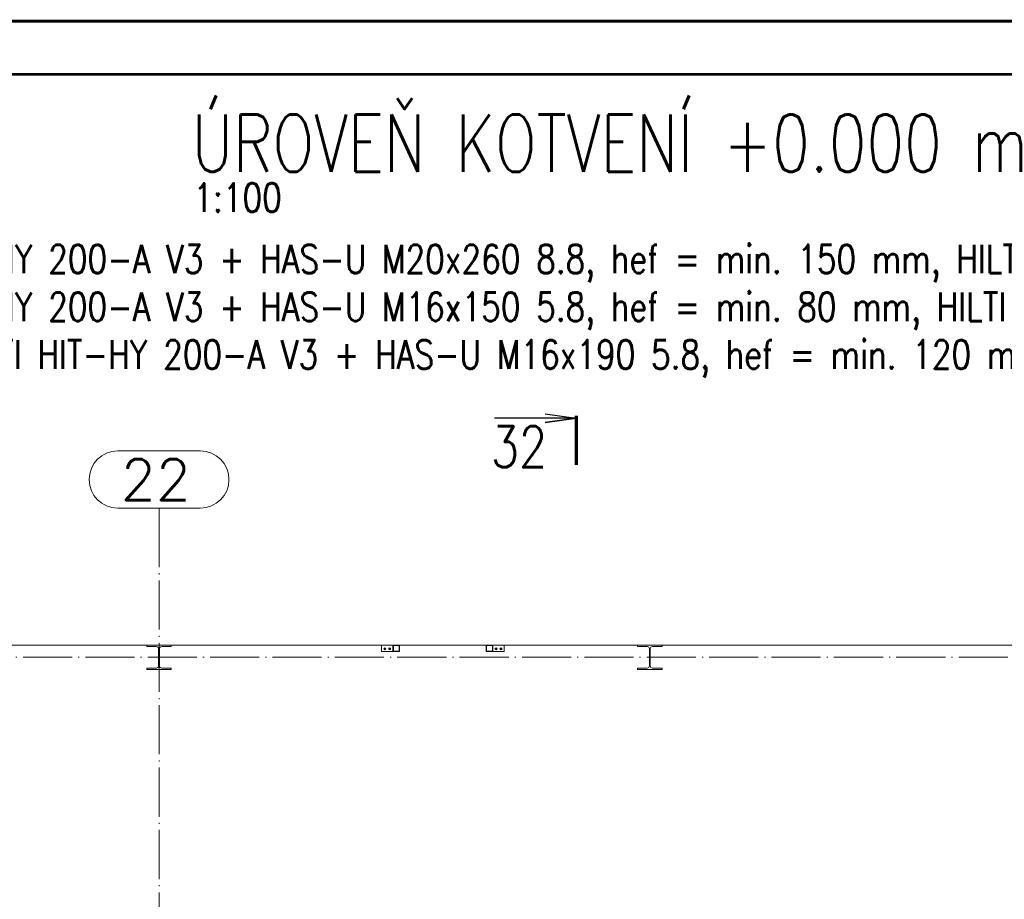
# Paper-space layout 'Layout1' of a CAD drawing. Extents: x -2 to 1380, y -36 to 422.
# Tile 25 of 65: x 402 to 523, y 313 to 420. Entities that reach past the tile are written whole.
import ezdxf
from ezdxf.enums import TextEntityAlignment as Align

# ---------------------------------------------------------------- set-up
doc = ezdxf.new("R2010")
doc.units = 0
for name, pattern in [('ACAD_ISO02W100', [15, 12, -3]), ('ACAD_ISO04W100', [30.5, 24, -3, 0.5, -3]), ('HP_01_CER_B', [8, 5, -1, 1, -1])]:
    doc.linetypes.add(name, pattern=pattern)
doc.layers.get('DEFPOINTS').update_dxf_attribs({"color": 132, "linetype": 'CONTINUOUS'})
doc.layers.add('RAMECEK_HP', color=251, linetype='CONTINUOUS')
for name, color, linetype, lineweight in [('SS_1.ET-HALA_TaO-KCE_LEMOVANI', 9, 'CONTINUOUS', 13), ('SS_1.ET-HALA_TaO-PODLAHA', 9, 'CONTINUOUS', 13), ('SS_1.ET-HALA_TaO-PRISTAVBA-SLOUP', 9, 'CONTINUOUS', 13), ('SS_1.ET-HALA_TaO-RASTR', 7, 'HP_01_CER_B', 13), ('SS_NADPIS_7', 6, 'CONTINUOUS', 70), ('SS_PLNA_025', 7, 'CONTINUOUS', 25), ('SS_REZ', 6, 'CONTINUOUS', 70), ('SS_TEXT35', 2, 'CONTINUOUS', 35), ('SS_TEXT7', 6, 'CONTINUOUS', 70)]:
    doc.layers.add(name, color=color, linetype=linetype, lineweight=lineweight)
doc.styles.add('ROMANS', font='romans.shx', dxfattribs={"width": 0.8})
doc.styles.add('romans.shx', font='romans.shx', dxfattribs={"height": 5})

# ---------------------------------------------------------------- blocks, each defined once
blk = doc.blocks.new('*U6')
at = {"layer": 'RAMECEK_HP', "lineweight": 35, "const_width": 0.35}
for points in [[(0, 420), (0, 0), (1188, 0), (1188, 420)], [(6.5, 413.5), (6.5, 6.5), (1181.5, 6.5), (1181.5, 413.5)]]:
    blk.add_lwpolyline(points, close=True, dxfattribs=at)
at = {"layer": 'DEFPOINTS', "style": 'ROMANS', "width": 0.8}
blk.add_attdef('TISK', text='', height=10, dxfattribs=at).set_placement((1188, -33), align=Align.RIGHT)
blk = doc.blocks.new('*U107')
at = {"layer": 'SS_PLNA_025'}
blk.add_lwpolyline([(-3.78, 6.25), (0, 5.72), (-3.78, 5.2), (0, 5.72), (-10, 5.72)], dxfattribs=at)
at = {"layer": 'SS_REZ'}
blk.add_line((0, 5.99), (0, 0), dxfattribs=at)
at = {"layer": 'SS_TEXT7', "style": 'ROMANS', "width": 0.8}
blk.add_attdef('REZs', text='', height=5, dxfattribs=at).set_placement((-7, -0.28), align=Align.CENTER)

psp = doc.layouts.get("Layout1")

# ---------------------------------------------------------------- linework, layer by layer
at = {"layer": 'SS_1.ET-HALA_TaO-KCE_LEMOVANI', "color": 5, "linetype": 'Continuous', "ltscale": 0.25}
for p, q in [((446.6819, 343.7303), (448.1819, 343.7303)), ((446.6819, 343.7303), (446.6819, 342.9303)), ((447.0819, 343.3898), (446.9871, 343.335)), ((446.9871, 343.335), (446.9871, 343.2255)), ((446.9871, 343.2255), (447.0819, 343.1708)), ((447.1767, 343.335), (447.0819, 343.3898)), ((447.0819, 343.1708), (447.1767, 343.2255)), ((447.1767, 343.2255), (447.1767, 343.335)), ((447.6819, 343.3898), (447.5871, 343.335)), ((447.5871, 343.335), (447.5871, 343.2255)), ((447.5871, 343.2255), (447.6819, 343.1708)), ((447.7767, 343.335), (447.6819, 343.3898)), ((447.6819, 343.1708), (447.7767, 343.2255)), ((447.7767, 343.2255), (447.7767, 343.335)), ((448.0819, 343.6303), (448.0819, 343.0303)), ((448.1319, 343.0303), (448.1319, 343.6303)), ((448.1819, 343.7303), (448.7819, 343.7303)), ((448.1819, 343.6803), (448.7819, 343.6803)), ((448.7819, 343.7303), (448.8819, 343.7303)), ((448.8319, 343.6303), (448.8319, 343.0303)), ((448.8819, 343.7303), (448.8819, 343.6303)), ((448.8819, 343.6303), (448.8819, 343.0303)), ((448.8819, 343.0303), (448.8819, 342.9303)), ((459.4819, 343.7303), (459.5819, 343.7303)), ((459.4819, 343.7303), (459.4819, 343.6303)), ((459.4819, 343.6303), (459.4819, 343.0303)), ((459.4819, 343.0303), (459.4819, 342.9303)), ((459.5319, 343.0303), (459.5319, 343.6303)), ((459.5819, 343.7303), (460.1819, 343.7303)), ((459.5819, 343.6803), (460.1819, 343.6803)), ((460.1819, 343.7303), (461.6819, 343.7303)), ((460.2319, 343.6303), (460.2319, 343.0303)), ((460.2819, 343.0303), (460.2819, 343.6303)), ((460.6819, 343.3898), (460.5871, 343.335)), ((460.5871, 343.335), (460.5871, 343.2255)), ((460.5871, 343.2255), (460.6819, 343.1708)), ((460.7767, 343.335), (460.6819, 343.3898)), ((460.6819, 343.1708), (460.7767, 343.2255)), ((460.7767, 343.2255), (460.7767, 343.335)), ((461.2819, 343.3898), (461.1871, 343.335)), ((461.1871, 343.335), (461.1871, 343.2255)), ((461.1871, 343.2255), (461.2819, 343.1708)), ((461.3767, 343.335), (461.2819, 343.3898)), ((461.2819, 343.1708), (461.3767, 343.2255)), ((461.3767, 343.2255), (461.3767, 343.335)), ((461.6819, 342.9303), (461.6819, 343.7303)), ((446.6819, 342.9303), (448.1819, 342.9303)), ((448.7819, 342.9803), (448.1819, 342.9803)), ((448.1819, 342.9303), (448.7819, 342.9303)), ((448.7819, 342.9303), (448.8819, 342.9303)), ((459.4819, 342.9303), (459.5819, 342.9303)), ((460.1819, 342.9803), (459.5819, 342.9803)), ((459.5819, 342.9303), (460.1819, 342.9303)), ((460.1819, 342.9303), (461.6819, 342.9303))]:
    psp.add_line(p, q, dxfattribs=at)
at = {"layer": 'SS_1.ET-HALA_TaO-KCE_LEMOVANI', "color": 9, "linetype": 'ACAD_ISO04W100', "ltscale": 0.25}
for p, q in [((446.9619, 343.2803), (447.2019, 343.2803)), ((447.0219, 343.2803), (447.1419, 343.2803)), ((447.0819, 343.1603), (447.0819, 343.4003)), ((447.0819, 343.2203), (447.0819, 343.3403)), ((447.5619, 343.2803), (447.8019, 343.2803)), ((447.6219, 343.2803), (447.7419, 343.2803)), ((447.6819, 343.1603), (447.6819, 343.4003)), ((447.6819, 343.2203), (447.6819, 343.3403)), ((460.5619, 343.2803), (460.8019, 343.2803)), ((460.6219, 343.2803), (460.7419, 343.2803)), ((460.6819, 343.1603), (460.6819, 343.4003)), ((460.6819, 343.2203), (460.6819, 343.3403)), ((461.1619, 343.2803), (461.4019, 343.2803)), ((461.2219, 343.2803), (461.3419, 343.2803)), ((461.2819, 343.1603), (461.2819, 343.4003)), ((461.2819, 343.2203), (461.2819, 343.3403))]:
    psp.add_line(p, q, dxfattribs=at)
at = {"layer": 'SS_1.ET-HALA_TaO-KCE_LEMOVANI', "color": 5, "linetype": 'Continuous', "ltscale": 0.25}
for centre, radius in [((447.0819, 343.2803), 0.12), ((447.0819, 343.2803), 0.06), ((447.6819, 343.2803), 0.12), ((447.6819, 343.2803), 0.06), ((460.6819, 343.2803), 0.12), ((460.6819, 343.2803), 0.06), ((461.2819, 343.2803), 0.12), ((461.2819, 343.2803), 0.06)]:
    psp.add_circle(centre, radius, dxfattribs=at)
at = {"layer": 'SS_1.ET-HALA_TaO-KCE_LEMOVANI', "color": 9, "linetype": 'ACAD_ISO02W100', "ltscale": 0.25}
for centre in [(447.0819, 343.2803), (447.6819, 343.2803), (460.6819, 343.2803), (461.2819, 343.2803)]:
    psp.add_circle(centre, 0.07, dxfattribs=at)
at = {"layer": 'SS_1.ET-HALA_TaO-KCE_LEMOVANI', "color": 5, "linetype": 'Continuous', "ltscale": 0.25}
for centre, start, end in [((448.1819, 343.6303), 90, 180), ((448.1819, 343.0303), 180, 270), ((448.7819, 343.6303), 0, 90), ((448.7819, 343.0303), 270, 0), ((459.5819, 343.6303), 90, 180), ((459.5819, 343.0303), 180, 270), ((460.1819, 343.6303), 0, 90), ((460.1819, 343.0303), 270, 0)]:
    psp.add_arc(centre, 0.1, start, end, dxfattribs=at)
at = {"layer": 'SS_1.ET-HALA_TaO-KCE_LEMOVANI', "color": 5, "linetype": 'Continuous', "ltscale": 0.25, "extrusion": (4.54747e-14, -1.88363e-14, -1)}
psp.add_arc((-448.1819, 343.6303), 0.05, 0, 90, dxfattribs=at)
at = {"layer": 'SS_1.ET-HALA_TaO-KCE_LEMOVANI', "color": 5, "linetype": 'Continuous', "ltscale": 0.25, "extrusion": (4.54747e-14, 1.88363e-14, -1)}
psp.add_arc((-448.1819, 343.0303), 0.05, 270, 0, dxfattribs=at)
at = {"layer": 'SS_1.ET-HALA_TaO-KCE_LEMOVANI', "color": 5, "linetype": 'Continuous', "ltscale": 0.25, "extrusion": (-1.88363e-14, -4.54747e-14, -1)}
psp.add_arc((-448.7819, 343.6303), 0.05, 90, 180, dxfattribs=at)
at = {"layer": 'SS_1.ET-HALA_TaO-KCE_LEMOVANI', "color": 5, "linetype": 'Continuous', "ltscale": 0.25, "extrusion": (-1.88363e-14, 4.54747e-14, -1)}
psp.add_arc((-448.7819, 343.0303), 0.05, 180, 270, dxfattribs=at)
at = {"layer": 'SS_1.ET-HALA_TaO-KCE_LEMOVANI', "color": 5, "linetype": 'Continuous', "ltscale": 0.25, "extrusion": (3.41061e-14, -1.41272e-14, -1)}
psp.add_arc((-459.5819, 343.6303), 0.05, 0, 90, dxfattribs=at)
at = {"layer": 'SS_1.ET-HALA_TaO-KCE_LEMOVANI', "color": 5, "linetype": 'Continuous', "ltscale": 0.25, "extrusion": (-1.13687e-14, -4.70906e-15, -1)}
psp.add_arc((-459.5819, 343.0303), 0.05, 270, 0, dxfattribs=at)
at = {"layer": 'SS_1.ET-HALA_TaO-KCE_LEMOVANI', "color": 5, "linetype": 'Continuous', "ltscale": 0.25, "extrusion": (-4.70906e-15, -1.13687e-14, -1)}
psp.add_arc((-460.1819, 343.6303), 0.05, 90, 180, dxfattribs=at)
at = {"layer": 'SS_1.ET-HALA_TaO-KCE_LEMOVANI', "color": 5, "linetype": 'Continuous', "ltscale": 0.25, "extrusion": (4.70906e-15, -1.13687e-14, -1)}
psp.add_arc((-460.1819, 343.0303), 0.05, 180, 270, dxfattribs=at)
at = {"layer": 'SS_1.ET-HALA_TaO-PODLAHA', "ltscale": 0.25}
for p, q in [((360.9819, 343.7303), (417.9819, 343.7303)), ((420.9819, 343.7303), (446.6819, 343.7303)), ((448.8819, 343.7303), (459.4819, 343.7303)), ((461.6819, 343.7303), (477.9819, 343.7303)), ((480.9819, 343.7303), (537.9819, 343.7303))]:
    psp.add_line(p, q, dxfattribs=at)
at = {"layer": 'SS_1.ET-HALA_TaO-PRISTAVBA-SLOUP', "color": 5, "linetype": 'Continuous', "ltscale": 0.25}
for p, q in [((417.9819, 343.7303), (420.9819, 343.7303)), ((417.9819, 343.7303), (417.9819, 343.5403)), ((419.1569, 343.5403), (417.9819, 343.5403)), ((419.4269, 343.2703), (419.4269, 341.1903)), ((419.5369, 341.1903), (419.5369, 343.2703)), ((420.9819, 343.5403), (419.8069, 343.5403)), ((420.9819, 343.5403), (420.9819, 343.7303)), ((477.9819, 343.7303), (480.9819, 343.7303)), ((477.9819, 343.7303), (477.9819, 343.5403)), ((479.1569, 343.5403), (477.9819, 343.5403)), ((479.4269, 343.2703), (479.4269, 341.1903)), ((479.5369, 341.1903), (479.5369, 343.2703)), ((480.9819, 343.5403), (479.8069, 343.5403)), ((480.9819, 343.5403), (480.9819, 343.7303)), ((419.1569, 340.9203), (417.9819, 340.9203)), ((417.9819, 340.9203), (417.9819, 340.7303)), ((417.9819, 340.7303), (420.9819, 340.7303)), ((420.9819, 340.9203), (419.8069, 340.9203)), ((420.9819, 340.7303), (420.9819, 340.9203)), ((479.1569, 340.9203), (477.9819, 340.9203)), ((477.9819, 340.9203), (477.9819, 340.7303)), ((477.9819, 340.7303), (480.9819, 340.7303)), ((480.9819, 340.9203), (479.8069, 340.9203)), ((480.9819, 340.7303), (480.9819, 340.9203))]:
    psp.add_line(p, q, dxfattribs=at)
at = {"layer": 'SS_1.ET-HALA_TaO-PRISTAVBA-SLOUP', "color": 5, "linetype": 'Continuous', "ltscale": 0.25, "extrusion": (0, 0, -1)}
for centre, start, end in [((-419.1569, 343.2703), 90, 180), ((-419.8069, 343.2703), 0, 90), ((-479.1569, 343.2703), 90, 180), ((-479.8069, 343.2703), 0, 90), ((-419.1569, 341.1903), 180, 270), ((-419.8069, 341.1903), 270, 0), ((-479.1569, 341.1903), 180, 270), ((-479.8069, 341.1903), 270, 0)]:
    psp.add_arc(centre, 0.27, start, end, dxfattribs=at)
at = {"layer": 'SS_1.ET-HALA_TaO-RASTR', "linetype": 'Continuous', "ltscale": 0.25}
for p, q in [((424.5295, 367.4574), (414.4343, 367.4574)), ((414.4343, 360.4574), (424.5295, 360.4574))]:
    psp.add_line(p, q, dxfattribs=at)
at = {"layer": 'SS_1.ET-HALA_TaO-RASTR', "linetype": 'ACAD_ISO04W100', "ltscale": 0.25}
for p, q in [((419.4819, 355.4574), (419.4819, 360.4574)), ((419.4819, 223.6209), (419.4819, 355.4584)), ((419.4819, 355.4584), (419.4819, 355.4574)), ((44.4819, 342.2303), (906.9668, 342.2303))]:
    psp.add_line(p, q, dxfattribs=at)
at = {"layer": 'SS_1.ET-HALA_TaO-RASTR', "linetype": 'Continuous', "ltscale": 0.25}
for centre, start, end in [((414.4343, 363.9574), 90, 270), ((424.5295, 363.9574), 270, 90)]:
    psp.add_arc(centre, 3.5, start, end, dxfattribs=at)

# ---------------------------------------------------------------- block references
at = {"layer": 'RAMECEK_HP'}
psp.add_blockref('*U6', (0, 0), dxfattribs=at)
at = {"layer": 'SS_REZ'}
psp.add_blockref('*U107', (470.4819, 365.745), dxfattribs=at).add_auto_attribs({'REZs': '32'})

# ---------------------------------------------------------------- texts
at = {"layer": 'SS_1.ET-HALA_TaO-RASTR', "color": 7, "style": 'romans.shx'}
psp.add_text('22', height=5, dxfattribs=at).set_placement((414.8002, 361.4574))
at = {"layer": 'SS_NADPIS_7', "color": 6, "style": 'romans.shx', "width": 0.8}
psp.add_text('ÚROVEŇ KOTVENÍ +0.000 m', height=7, dxfattribs=at).set_placement((423.4299, 401.5774))
at = {"layer": 'SS_NADPIS_7', "color": 2, "style": 'romans.shx', "width": 0.8}
psp.add_text('1:100', height=3.5, dxfattribs=at).set_placement((423.6801, 396.6774))
at = {"layer": 'SS_TEXT35', "insert": (366.3446, 398.5069), "char_height": 3.5, "attachment_point": 1, "style": 'ROMANS'}
psp.add_mtext_dynamic_manual_height_columns('{\\LPOUŽITÉ KOTVY:\\P}SL2 - HILTI HIT-HY 200-A V3 + HAS-U M20x260 8.8, hef = min. 150 mm, HILTI LEPENÁ KOTVA\\PSL1 - HILTI HIT-HY 200-A V3 + HAS-U M16x150 5.8, hef = min. 80 mm, HILTI LEPENÁ KOTVA\\Psch1, sch2 - HILTI HIT-HY 200-A V3 + HAS-U M16x190 5.8, hef = min. 120 mm, HILTI LEPENÁ KOTVA', width=255.929545, gutter_width=12.5, heights=[0], dxfattribs=at)

doc.saveas('drawing.dxf')
